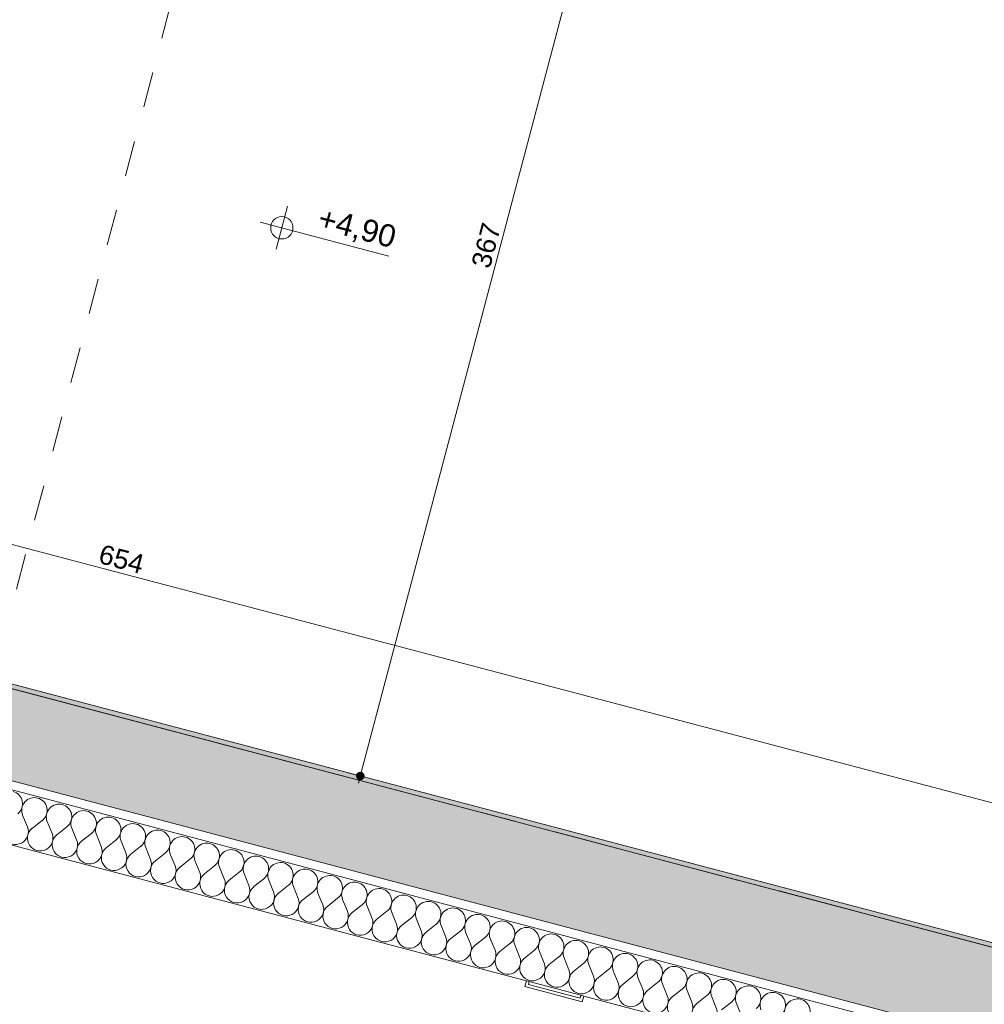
# Model space of a CAD drawing. Header units: millimetres. Extents: x -176817 to 18864955, y -12996033 to 201123.
# Tile 179 of 256: x 159470 to 162718, y -8561 to -5243. Entities that reach past the tile are written whole.
import ezdxf
from ezdxf.enums import TextEntityAlignment as Align

# ---------------------------------------------------------------- set-up
doc = ezdxf.new("R2010")
doc.units = ezdxf.units.MM
doc.header["$MEASUREMENT"] = 0
for name, pattern in [('Przerywana', [240, 120, -120]), ('Przerywana długa', [390, 250, -140]), ('Przerywana gęsta', [90, 60, -30])]:
    doc.linetypes.add(name, pattern=pattern)
for name, color, linetype in [('210-A Strefy', 7, 'Continuous'), ('213-A Wymiarowanie wewnętrzne', 7, 'Continuous'), ('215-A Wymiarowanie wewnętrzne 1_50', 7, 'Continuous'), ('231-A Ściany zewnętrzne', 7, 'Continuous'), ('250-A Schody Pochylnie', 7, 'Continuous'), ('291-A Obróbka blacharska', 7, 'Continuous'), ('298-A Rzędne PW', 7, 'Continuous'), ('410-K Osie', 7, 'Continuous'), ('450-K Belki', 7, 'Continuous'), ('840-G Znaczniki przekroje', 7, 'Continuous')]:
    doc.layers.add(name, color=color, linetype=linetype)
doc.styles.add('STYL_AUTOMATYCZNY_3', font='arial.ttf')
doc.styles.add('STYL_AUTOMATYCZNY_4', font='arial.ttf')
doc.styles.add('STYL_AUTOMATYCZNY_8', font='ARIALN.TTF')
doc.dimstyles.new('STYL_AUTOMATYCZNY__3', dxfattribs={"dimtxt": 64.999998, "dimasz": 47.5, "dimexe": 0.18, "dimexo": 0.0625, "dimgap": 0, "dimtad": 1, "dimdec": 1, "dimlfac": 0.1, "dimzin": 0, "dimdsep": 46, "dimtxsty": 'STYL_AUTOMATYCZNY_4', "dimblk": 'ARROWHEAD_11', "dimblk1": 'ARROWHEAD_11', "dimblk2": 'ARROWHEAD_11', "dimcen": 0.09, "dimclrd": 30, "dimclre": 30, "dimclrt": 30, "dimazin": 0, "dimtfac": 1, "dimtdec": 4, "dimtmove": 0, "dimatfit": 3, "dimfxl": 0, "dimtolj": 1, "dimtzin": 0, "dimarcsym": 0})

# ---------------------------------------------------------------- blocks, each defined once
blk = doc.blocks.new('Komunikacja pionowa - Klatka K2_K2.1_22_2', base_point=(161805.5, 392.7))
at = {"layer": '210-A Strefy', "color": 7, "linetype": 'Continuous', "lineweight": 0, "flags": 128}
blk.add_lwpolyline([(156560.1, -6720.8), (162806.3, -8369), (165520.2, 1913.9), (159273.5, 3562.2)], close=True, dxfattribs=at)
blk = doc.blocks.new('Strop_37_2', base_point=(162841.1, -8393.7))
at = {"layer": '250-A Schody Pochylnie', "color": 255, "linetype": 'Continuous', "lineweight": 0, "flags": 128}
blk.add_lwpolyline([(162841.1, -8393.7), (156517.6, -6725.1), (157454, -3176.6), (160702.8, -4033.8), (160650.5, -4232.1), (163725.2, -5043.4)], close=True, dxfattribs=at)
blk = doc.blocks.new('*X1133')
at = {"layer": '231-A Ściany zewnętrzne', "color": 7, "linetype": 'Continuous', "lineweight": 0}
for p, q in [((159495.6, -7963), (159479.5, -7923.3)), ((159512.2, -7967.4), (159545.8, -7940.8)), ((159578.5, -7984.9), (159562.3, -7945.2)), ((159595, -7989.3), (159628.6, -7962.7)), ((159661.3, -8006.8), (159645.2, -7967.1)), ((159677.9, -8011.2), (159711.5, -7984.6)), ((159744.2, -8028.7), (159728.1, -7988.9)), ((159760.8, -8033), (159794.4, -8006.4)), ((159827.1, -8050.5), (159811, -8010.8)), ((159843.7, -8054.9), (159877.3, -8028.3)), ((159910, -8072.4), (159893.8, -8032.7)), ((159926.5, -8076.8), (159960.1, -8050.2)), ((159992.8, -8094.3), (159976.7, -8054.5)), ((160009.4, -8098.6), (160043, -8072)), ((160075.7, -8116.1), (160059.6, -8076.4)), ((160092.3, -8120.5), (160125.9, -8093.9)), ((160158.6, -8138), (160142.5, -8098.3)), ((160175.2, -8142.4), (160208.8, -8115.8)), ((160241.5, -8159.9), (160225.4, -8120.2)), ((160258, -8164.2), (160291.7, -8137.7)), ((160324.3, -8181.7), (160308.2, -8142)), ((160340.9, -8186.1), (160374.5, -8159.5)), ((160407.2, -8203.6), (160391.1, -8163.9)), ((160423.8, -8208), (160457.4, -8181.4)), ((160490.1, -8225.5), (160474, -8185.8)), ((160506.7, -8229.9), (160540.3, -8203.3)), ((160573, -8247.3), (160556.9, -8207.6)), ((160589.6, -8251.7), (160623.2, -8225.1)), ((160655.9, -8269.2), (160639.7, -8229.5)), ((160672.4, -8273.6), (160706, -8247)), ((160738.7, -8291.1), (160722.6, -8251.4)), ((160755.3, -8295.5), (160788.9, -8268.9)), ((160821.6, -8313), (160805.5, -8273.2)), ((160838.2, -8317.3), (160871.8, -8290.7)), ((160904.5, -8334.8), (160888.4, -8295.1)), ((160921.1, -8339.2), (160954.7, -8312.6)), ((160987.4, -8356.7), (160971.3, -8317)), ((161003.9, -8361.1), (161037.6, -8334.5)), ((161070.2, -8378.6), (161054.1, -8338.8)), ((161086.8, -8382.9), (161120.4, -8356.3)), ((161153.1, -8400.4), (161137, -8360.7)), ((161169.7, -8404.8), (161203.3, -8378.2)), ((161236, -8422.3), (161219.9, -8382.6)), ((161252.6, -8426.7), (161286.2, -8400.1)), ((161318.9, -8444.2), (161302.8, -8404.5)), ((161335.5, -8448.5), (161369.1, -8422)), ((161401.8, -8466), (161385.6, -8426.3)), ((161418.3, -8470.4), (161451.9, -8443.8)), ((161484.6, -8487.9), (161468.5, -8448.2)), ((161501.2, -8492.3), (161534.8, -8465.7)), ((161567.5, -8509.8), (161551.4, -8470.1)), ((161584.1, -8514.2), (161617.7, -8487.6)), ((161650.4, -8531.6), (161634.3, -8491.9)), ((161667, -8536), (161700.6, -8509.4)), ((161733.3, -8553.5), (161717.2, -8513.8)), ((161749.8, -8557.9), (161783.5, -8531.3)), ((161816.1, -8575.4), (161800, -8535.7)), ((161832.7, -8579.8), (161866.3, -8553.2)), ((161899, -8597.3), (161882.9, -8557.5))]:
    blk.add_line(p, q, dxfattribs=at)
for centre, start, end in [((159436.3, -7885.3), 308.3481, 75.218), ((159519.2, -7907.2), 75.218, 202.0879), ((159519.2, -7907.2), 308.3481, 75.218), ((159602, -7929.1), 75.218, 202.0879), ((159602, -7929.1), 308.3481, 75.218), ((159684.9, -7951), 75.218, 202.0879), ((159684.9, -7951), 308.3481, 75.218), ((159455.9, -7979.2), 128.3481, 22.0879), ((159767.8, -7972.8), 75.218, 202.0879), ((159767.8, -7972.8), 308.3481, 75.218), ((159850.7, -7994.7), 75.218, 202.0879), ((159850.7, -7994.7), 308.3481, 75.218), ((159538.7, -8001), 128.3481, 22.0879), ((159621.6, -8022.9), 128.3481, 22.0879), ((159933.6, -8016.6), 75.218, 202.0879), ((159933.6, -8016.6), 308.3481, 75.218), ((160016.4, -8038.4), 75.218, 202.0879), ((159704.5, -8044.8), 128.3481, 22.0879), ((160016.4, -8038.4), 308.3481, 75.218), ((160099.3, -8060.3), 75.218, 202.0879), ((160099.3, -8060.3), 308.3481, 75.218), ((159787.4, -8066.6), 128.3481, 22.0879), ((159870.3, -8088.5), 128.3481, 22.0879), ((160182.2, -8082.2), 75.218, 202.0879), ((160182.2, -8082.2), 308.3481, 75.218), ((160265.1, -8104), 75.218, 202.0879), ((159953.1, -8110.4), 128.3481, 22.0879), ((160265.1, -8104), 308.3481, 75.218), ((160347.9, -8125.9), 75.218, 202.0879), ((160347.9, -8125.9), 308.3481, 75.218), ((160036, -8132.2), 128.3481, 22.0879), ((160118.9, -8154.1), 128.3481, 22.0879), ((160430.8, -8147.8), 75.218, 202.0879), ((160430.8, -8147.8), 308.3481, 75.218), ((160513.7, -8169.6), 75.218, 202.0879), ((160513.7, -8169.6), 308.3481, 75.218), ((160201.8, -8176), 128.3481, 22.0879), ((160596.6, -8191.5), 75.218, 202.0879), ((160596.6, -8191.5), 308.3481, 75.218), ((160284.6, -8197.9), 128.3481, 22.0879), ((160367.5, -8219.7), 128.3481, 22.0879), ((160679.5, -8213.4), 75.218, 202.0879), ((160679.5, -8213.4), 308.3481, 75.218), ((160762.3, -8235.3), 75.218, 202.0879), ((160762.3, -8235.3), 308.3481, 75.218), ((160450.4, -8241.6), 128.3481, 22.0879), ((160845.2, -8257.1), 75.218, 202.0879), ((160845.2, -8257.1), 308.3481, 75.218), ((160533.3, -8263.5), 128.3481, 22.0879), ((160616.1, -8285.3), 128.3481, 22.0879), ((160928.1, -8279), 75.218, 202.0879), ((160928.1, -8279), 308.3481, 75.218), ((161011, -8300.9), 75.218, 202.0879), ((161011, -8300.9), 308.3481, 75.218), ((160699, -8307.2), 128.3481, 22.0879), ((161093.8, -8322.7), 75.218, 202.0879), ((161093.8, -8322.7), 308.3481, 75.218), ((160781.9, -8329.1), 128.3481, 22.0879), ((160864.8, -8350.9), 128.3481, 22.0879), ((161176.7, -8344.6), 75.218, 202.0879), ((161176.7, -8344.6), 308.3481, 75.218), ((161259.6, -8366.5), 75.218, 202.0879), ((161259.6, -8366.5), 308.3481, 75.218), ((160947.7, -8372.8), 128.3481, 22.0879), ((161342.5, -8388.3), 75.218, 202.0879), ((161342.5, -8388.3), 308.3481, 75.218), ((161030.5, -8394.7), 128.3481, 22.0879), ((161113.4, -8416.5), 128.3481, 22.0879), ((161425.4, -8410.2), 75.218, 202.0879), ((161425.4, -8410.2), 308.3481, 75.218), ((161508.2, -8432.1), 75.218, 202.0879), ((161508.2, -8432.1), 308.3481, 75.218), ((161196.3, -8438.4), 128.3481, 22.0879), ((161279.2, -8460.3), 128.3481, 22.0879), ((161591.1, -8453.9), 75.218, 202.0879), ((161591.1, -8453.9), 308.3481, 75.218), ((161362, -8482.2), 128.3481, 22.0879), ((161674, -8475.8), 75.218, 202.0879), ((161674, -8475.8), 308.3481, 75.218), ((161756.9, -8497.7), 75.218, 202.0879), ((161756.9, -8497.7), 308.3481, 75.218), ((161444.9, -8504), 128.3481, 22.0879), ((161527.8, -8525.9), 128.3481, 22.0879), ((161839.7, -8519.6), 75.218, 202.0879), ((161839.7, -8519.6), 308.3481, 75.218), ((161610.7, -8547.8), 128.3481, 22.0879), ((161922.6, -8541.4), 75.218, 202.0879), ((161922.6, -8541.4), 308.3481, 75.218), ((162005.5, -8563.3), 75.218, 202.0879), ((162005.5, -8563.3), 308.3481, 75.218), ((161693.6, -8569.6), 128.3481, 22.0879), ((161776.4, -8591.5), 128.3481, 22.0879), ((162088.4, -8585.2), 75.218, 202.0879), ((162088.4, -8585.2), 308.3481, 75.218)]:
    blk.add_arc(centre, 42.9, start, end, dxfattribs=at)
blk = doc.blocks.new('Ściana_111_2', base_point=(156947.9, -6993.8))
at = {"layer": '231-A Ściany zewnętrzne', "linetype": 'Continuous', "lineweight": 0, "true_color": 0x000000}
blk.add_hatch(color=18, dxfattribs=at).paths.add_polyline_path([(162806.3, -8369), (156990, -6834.3), (156986.2, -6848.8), (162802.5, -8383.5)])
h = blk.add_hatch(dxfattribs=at)
h.set_pattern_fill('Beton_zbrojony_0002', color=18, style=0, pattern_type=2)
h.set_pattern_definition([(45, (0, 0), (-49.497475, 49.497475), []), (45, (-24.75, 24.75), (-49.497475, 49.497475), [52.5, -17.5])])
h.paths.add_polyline_path([(156909.6, -7138.8), (172588, -11276), (172664.5, -10985.9), (156986.2, -6848.8)])
at = {"layer": '231-A Ściany zewnętrzne', "color": 7, "linetype": 'Continuous', "lineweight": 0}
for p, q in [((162802.5, -8383.5), (156986.2, -6848.8)), ((156909.6, -7138.8), (172588, -11276)), ((156902, -7167.8), (172580.3, -11305))]:
    blk.add_line(p, q, dxfattribs=at)
at = {"layer": '231-A Ściany zewnętrzne', "color": 7, "linetype": 'Continuous', "lineweight": 0, "flags": 128}
for points in [[(162806.3, -8369), (156990, -6834.3)], [(156856, -7341.9), (161175.7, -8481.7)], [(161185.3, -8484.3), (161359.4, -8530.2)], [(161369, -8532.8), (165558.6, -9638.3)]]:
    blk.add_lwpolyline(points, dxfattribs=at)
at = {"layer": '231-A Ściany zewnętrzne', "color": 7, "lineweight": 0}
blk.add_blockref('*X1133', (0, 0), dxfattribs=at)
blk = doc.blocks.new('Słup_344_2', base_point=(161272.4, -8507.2))
at = {"layer": '291-A Obróbka blacharska', "color": 7, "linetype": 'Continuous', "lineweight": 0, "flags": 128}
blk.add_lwpolyline([(161363.9, -8552.1), (161369, -8532.8), (161359.4, -8530.2), (161356.8, -8539.9), (161182.8, -8494), (161185.3, -8484.3), (161175.7, -8481.7), (161170.6, -8501.1)], close=True, dxfattribs=at)
blk = doc.blocks.new('Belka_189_2', base_point=(163686.9, -5188.4))
at = {"layer": '450-K Belki', "color": 39, "linetype": 'Przerywana gęsta', "lineweight": 0, "true_color": 0x573938, "flags": 128}
for points in [[(157325.1, -3664.9), (157401.7, -3374.8)], [(163725.2, -5043.4), (157401.7, -3374.8)], [(163648.6, -5333.5), (157325.1, -3664.9)], [(163648.6, -5333.5), (163725.2, -5043.4)]]:
    blk.add_lwpolyline(points, dxfattribs=at)
blk = doc.blocks.new('*D3175')
at = {"layer": '213-A Wymiarowanie wewnętrzne', "linetype": 'Continuous', "lineweight": 200}
for points in [[(156625, -6270.7), (156626, -6275.5), (156628.7, -6279.5), (156632.7, -6282.2), (156637.5, -6283.2), (156642.3, -6282.2), (156646.4, -6279.5), (156649.1, -6275.5), (156650, -6270.7), (156649.1, -6265.9), (156646.4, -6261.8), (156642.3, -6259.1), (156637.5, -6258.2), (156632.7, -6259.1), (156628.7, -6261.8), (156626, -6265.9)], [(162948.5, -7939.3), (162949.4, -7944.1), (162952.2, -7948.1), (162956.2, -7950.8), (162961, -7951.8), (162965.8, -7950.8), (162969.8, -7948.1), (162972.5, -7944.1), (162973.5, -7939.3), (162972.5, -7934.5), (162969.8, -7930.4), (162965.8, -7927.7), (162961, -7926.8), (162956.2, -7927.7), (162952.2, -7930.4), (162949.4, -7934.5)]]:
    blk.add_hatch(color=30, dxfattribs=at).paths.add_polyline_path(points)
at = {"layer": '213-A Wymiarowanie wewnętrzne', "color": 30, "linetype": 'Continuous', "lineweight": 0}
for p, q in [((156640.7, -6258.6), (156649.5, -6225.4)), ((156625.6, -6316), (156634.3, -6282.8)), ((156649.6, -6273.9), (162948.9, -7936.1))]:
    blk.add_line(p, q, dxfattribs=at)
blk.add_circle((156637.5, -6270.7), 12.5, dxfattribs=at)
at = {"layer": '213-A Wymiarowanie wewnętrzne', "color": 30, "lineweight": 200, "insert": (159730.7, -7073.4), "char_height": 65, "attachment_point": 7, "rotation": 345.218, "style": 'STYL_AUTOMATYCZNY_4'}
blk.add_mtext('\\A1;{\\pql;\\fArial|b0|i0|c238|p0;\\W1.000000;654}', dxfattribs=at)
blk = doc.blocks.new('ARROWHEAD_11')
at = {"color": 0, "linetype": 'Continuous', "lineweight": 0}
blk.add_line((0, 0), (-1, 0), dxfattribs=at)
at = {"color": 0, "linetype": 'Continuous', "lineweight": 0, "const_width": 0.25, "flags": 128}
blk.add_lwpolyline([(-0.125, 0, 1), (0.125, 0, 1)], format="xyb", close=True, dxfattribs=at)
blk = doc.blocks.new('*D3436')
at = {"layer": '215-A Wymiarowanie wewnętrzne 1_50', "linetype": 'Continuous', "lineweight": 200}
for points in [[(161540.3, -4242.6), (161541.3, -4247.4), (161544, -4251.5), (161548.1, -4254.2), (161552.8, -4255.1), (161557.6, -4254.2), (161561.7, -4251.5), (161564.4, -4247.4), (161565.3, -4242.6), (161564.4, -4237.9), (161561.7, -4233.8), (161557.6, -4231.1), (161552.8, -4230.1), (161548.1, -4231.1), (161544, -4233.8), (161541.3, -4237.9)], [(160604, -7791.2), (160604.9, -7796), (160607.6, -7800), (160611.7, -7802.8), (160616.5, -7803.7), (160621.3, -7802.8), (160625.3, -7800), (160628, -7796), (160629, -7791.2), (160628, -7786.4), (160625.3, -7782.4), (160621.3, -7779.7), (160616.5, -7778.7), (160611.7, -7779.7), (160607.6, -7782.4), (160604.9, -7786.4)]]:
    blk.add_hatch(color=30, dxfattribs=at).paths.add_polyline_path(points)
at = {"layer": '215-A Wymiarowanie wewnętrzne 1_50', "color": 30, "linetype": 'Continuous', "lineweight": 0}
for p, q in [((161507.5, -4230.7), (161540.8, -4239.5)), ((161564.9, -4245.8), (161598.2, -4254.6)), ((161549.7, -4254.7), (160619.7, -7779.1)), ((160571.1, -7779.2), (160604.4, -7788)), ((160628.6, -7794.4), (160661.8, -7803.2)), ((160613.3, -7803.3), (160610.1, -7815.4))]:
    blk.add_line(p, q, dxfattribs=at)
for centre in [(161552.8, -4242.6), (160616.5, -7791.2)]:
    blk.add_circle(centre, 12.5, dxfattribs=at)
at = {"layer": '215-A Wymiarowanie wewnętrzne 1_50', "color": 30, "lineweight": 200, "insert": (161053.1, -6085.5), "char_height": 65, "attachment_point": 7, "rotation": 75.218, "style": 'STYL_AUTOMATYCZNY_4'}
blk.add_mtext('\\A1;{\\pql;\\fArial|b0|i0|c238|p0;\\W1.000000;367}', dxfattribs=at)
blk = doc.blocks.new('Koty wysokościowe_4_2', base_point=(160352.4, -5944.1))
at = {"layer": '298-A Rzędne PW', "color": 7, "linetype": 'Continuous', "lineweight": 0}
for p, q in [((160333.1, -6016.6), (160371.6, -5871.6)), ((160279.9, -5924.8), (160712.6, -6039.8))]:
    blk.add_line(p, q, dxfattribs=at)
blk.add_circle((160352.4, -5944.1), 37.5, dxfattribs=at)
at = {"layer": '298-A Rzędne PW', "color": 7, "lineweight": 0, "insert": (160464.9, -5958.5), "char_height": 75, "attachment_point": 7, "rotation": 345.1123, "style": 'STYL_AUTOMATYCZNY_3'}
blk.add_mtext('\\A1;{\\pql;\\fArial|b0|i0|c238|p0;\\W1.000000;+4,90}', dxfattribs=at)
blk = doc.blocks.new('Standardowy znacznik osi[636]_2', base_point=(14699.6, 30697))
at = {"layer": '410-K Osie', "color": 5, "linetype": 'Przerywana długa', "lineweight": 0}
blk.add_line((17600.4, 29931.6), (181485.5, -13313.5), dxfattribs=at)
at = {"layer": '410-K Osie', "color": 7, "lineweight": 0, "style": 'STYL_AUTOMATYCZNY_8'}
for tag, p in [('AC_MarkerText_1_0', (14599.8, 30777.3)), ('AC_MarkerText_1_1', (184528, -14062.5))]:
    blk.add_attdef(tag, text='', height=100, rotation=345.218, dxfattribs=at).set_placement(p, align=Align.TOP_CENTER)
blk = doc.blocks.new('Płaszczyzna odcinająca_7_2', base_point=(153316, -30439.5))
at = {"layer": '840-G Znaczniki przekroje', "color": 161, "linetype": 'Przerywana', "lineweight": 0, "true_color": 0x40a5ff}
blk.add_line((153335.1, -30367), (179831.2, 70044.8), dxfattribs=at)

msp = doc.modelspace()

# ---------------------------------------------------------------- linework, layer by layer
at = {"layer": '210-A Strefy', "color": 214, "linetype": 'Continuous', "lineweight": 0, "flags": 128}
msp.add_lwpolyline([(156560.11, -6720.83), (162806.3, -8369.04), (165520.18, 1913.86), (159273.54, 3562.19)], close=True, dxfattribs=at)

# ---------------------------------------------------------------- block references
at = {"layer": '210-A Strefy', "color": 7, "linetype": 'Continuous', "lineweight": 0}
msp.add_blockref('Komunikacja pionowa - Klatka K2_K2.1_22_2', (161805.48, 392.72), dxfattribs=at)
at = {"layer": '231-A Ściany zewnętrzne', "color": 7, "lineweight": 0}
msp.add_blockref('Ściana_111_2', (156947.89, -6993.8), dxfattribs=at)
at = {"layer": '250-A Schody Pochylnie', "color": 255, "linetype": 'Continuous', "lineweight": 0}
msp.add_blockref('Strop_37_2', (162841.08, -8393.7), dxfattribs=at)
at = {"layer": '291-A Obróbka blacharska', "color": 7, "lineweight": 0}
msp.add_blockref('Słup_344_2', (161272.36, -8507.24), dxfattribs=at)
at = {"layer": '298-A Rzędne PW', "color": 7, "lineweight": 0}
msp.add_blockref('Koty wysokościowe_4_2', (160352.36, -5944.08), dxfattribs=at)
at = {"layer": '410-K Osie', "color": 5, "linetype": 'Continuous', "lineweight": 0}
msp.add_blockref('Standardowy znacznik osi[636]_2', (14699.64, 30697.04), dxfattribs=at)
at = {"layer": '450-K Belki', "color": 39, "lineweight": 0, "true_color": 0x573938}
msp.add_blockref('Belka_189_2', (163686.89, -5188.44), dxfattribs=at)

# ---------------------------------------------------------------- dimensions: what is measured, and where the dimension line sits
at = {"layer": '213-A Wymiarowanie wewnętrzne', "color": 30, "linetype": 'Continuous', "lineweight": 200}
dim = msp.add_linear_dim(base=(162960.99, -7939.29), p1=(156517.6, -6725.13), p2=(162841.08, -8393.7), angle=345.21803, dimstyle='STYL_AUTOMATYCZNY__3', dxfattribs=at)
dim.commit()
dim.dimension.update_dxf_attribs({"geometry": '*D3175', "text_midpoint": (159810.71, -7060.95), "dimtype": 160, "text_rotation": 345.21803})
at = {"layer": '215-A Wymiarowanie wewnętrzne 1_50', "color": 30, "linetype": 'Continuous', "lineweight": 200}
dim = msp.add_linear_dim(base=(160616.47, -7791.2), p1=(160716.27, -4021.89), p2=(164829.16, -8902.82), angle=255.21803, dimstyle='STYL_AUTOMATYCZNY__3', dxfattribs=at)
dim.commit()
dim.dimension.update_dxf_attribs({"geometry": '*D3436', "text_midpoint": (161040.62, -6005.48), "dimtype": 160, "text_rotation": 75.21803})

# ---------------------------------------------------------------- next in the draw order: block references
at = {"layer": '840-G Znaczniki przekroje', "color": 161, "lineweight": 0, "true_color": 0x40a5ff}
msp.add_blockref('Płaszczyzna odcinająca_7_2', (153315.96, -30439.48), dxfattribs=at)

doc.saveas('drawing.dxf')
